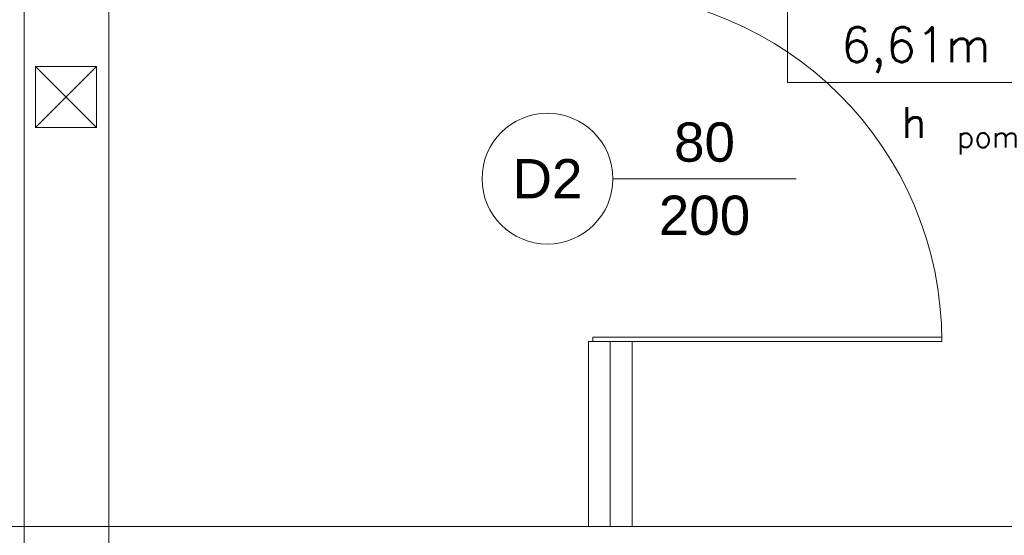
# Model space of a CAD drawing. Header units: millimetres. Extents: x -2274 to 12297, y -16157 to 26321.
# Tile 24 of 256: x -399 to -173, y -9996 to -9878. Entities that reach past the tile are written whole.
import ezdxf
from ezdxf.enums import TextEntityAlignment as Align

# ---------------------------------------------------------------- set-up
doc = ezdxf.new("R2010")
doc.units = ezdxf.units.MM
doc.linetypes.add('DASHED', pattern=[19.05, 12.7, -6.35])
for name, color, linetype in [('-LI-WIDOK', 2, 'Continuous'), ('_PROJEKTOWANE', 5, 'Continuous'), ('drzwi łuk', 1, 'Continuous'), ('PROJEKTOWANE', 5, 'Continuous')]:
    doc.layers.add(name, color=color, linetype=linetype)
doc.layers.add('-ŚCIANY DZIAŁOWE', color=3, linetype='Continuous', lineweight=35)
doc.layers.add('-ŚCIANY NOŚNE', color=4, linetype='Continuous', lineweight=53)
doc.styles.add('ARIAL', font='arial.ttf', dxfattribs={"height": 0.5})
doc.styles.add('SIMPLEX', font='simplex')
doc.linetypes.add('ZIGZAG', pattern='A,0.00254,-5.08,[131,ltypeshp.shx,S=5.08,R=0,X=-5.08,Y=0],-10.16,[131,ltypeshp.shx,S=5.08,R=180,X=5.08,Y=0],-5.08', length=20.32254)

msp = doc.modelspace()

# ---------------------------------------------------------------- linework, layer by layer
at = {"layer": '-LI-WIDOK', "color": 253, "lineweight": 13}
for p, q in [((-612.95, -9994.45), (-203.29, -9994.45)), ((-203.29, -9994.45), (-5, -9994.45))]:
    msp.add_line(p, q, dxfattribs=at)
at = {"layer": '-LI-WIDOK', "color": 253, "linetype": 'DASHED', "lineweight": 13}
for p, q in [((-398, -9994.45), (-398, -10080)), ((-378.6, -9994.45), (-378.6, -10080))]:
    msp.add_line(p, q, dxfattribs=at)
at = {"layer": '-ŚCIANY DZIAŁOWE', "color": 253, "lineweight": 13}
for p, q in [((-398, -9819), (-398, -9994.45)), ((-378.6, -9819), (-378.6, -9994.45)), ((-381.39, -9888.96), (-395.39, -9888.96)), ((-395.39, -9888.96), (-395.39, -9902.96)), ((-381.39, -9902.96), (-381.39, -9888.96)), ((-395.39, -9902.96), (-381.39, -9902.96))]:
    msp.add_line(p, q, dxfattribs=at)
at = {"layer": '-ŚCIANY NOŚNE', "color": 253, "lineweight": 13}
msp.add_line((-378.6, -9782), (-378.6, -9994.45), dxfattribs=at)
at = {"layer": '_PROJEKTOWANE', "color": 253, "linetype": 'ZIGZAG', "lineweight": 13}
msp.add_line((-263.6, -9952), (-263.6, -9994.45), dxfattribs=at)
at = {"layer": 'drzwi łuk', "color": 253, "lineweight": 13, "ltscale": 0.5}
for p, q in [((-222.98, -9860.59), (-222.98, -9892.59)), ((-395.39, -9888.96), (-381.39, -9902.96)), ((-381.39, -9888.96), (-395.39, -9902.96)), ((-222.98, -9892.59), (-65.79, -9892.59))]:
    msp.add_line(p, q, dxfattribs=at)
at = {"layer": 'PROJEKTOWANE', "color": 253, "lineweight": 13}
for p, q in [((-263, -9914.67), (-221, -9914.67)), ((-268.6, -9994.45), (-268.6, -9952)), ((-258.6, -9952), (-268.6, -9952)), ((-187.6, -9951), (-267.6, -9951)), ((-267.6, -9951), (-267.6, -9952)), ((-267.6, -9952), (-187.6, -9952)), ((-258.6, -9994.45), (-258.6, -9952)), ((-187.6, -9952), (-187.6, -9951))]:
    msp.add_line(p, q, dxfattribs=at)
msp.add_circle((-278, -9914.67), 15, dxfattribs=at)
msp.add_arc((-267.6, -9952), 80, 0, 90, dxfattribs=at)

# ---------------------------------------------------------------- texts
at = {"layer": '-LI-WIDOK', "color": 253, "lineweight": 13, "style": 'SIMPLEX'}
msp.add_text('6,61m', height=8, dxfattribs=at).set_placement((-193.52, -9883.95), align=Align.MIDDLE_CENTER)
for s, height, p in [('h ', 7, (-196.79, -9905.27)), ('pom', 4.9, (-184.12, -9907.49))]:
    msp.add_text(s, height=height, dxfattribs=at).set_placement(p)
at = {"layer": 'PROJEKTOWANE', "color": 253, "lineweight": 13, "style": 'ARIAL'}
for s, p in [('80', (-242, -9906.27)), ('D2', (-278, -9914.67)), ('200', (-242, -9923.05))]:
    msp.add_text(s, height=9, dxfattribs=at).set_placement(p, align=Align.MIDDLE_CENTER)

doc.saveas('drawing.dxf')
